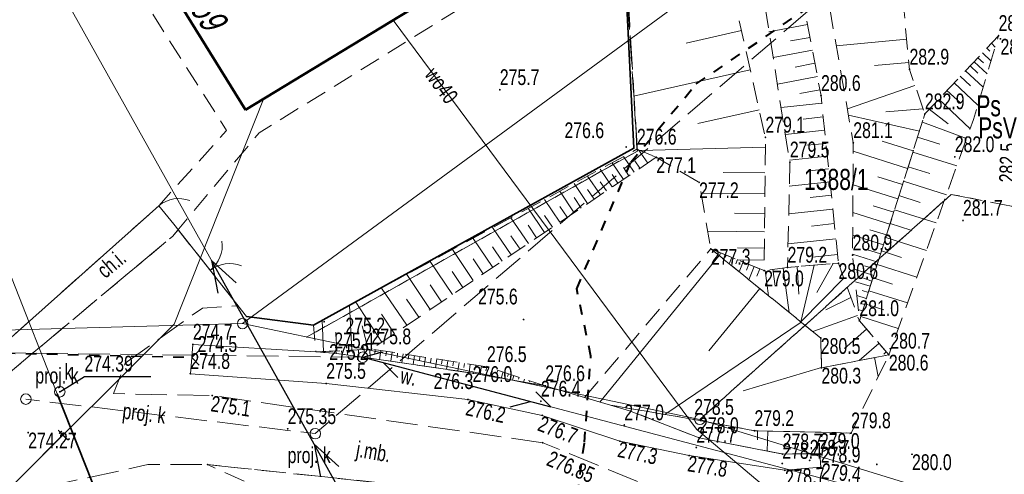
# Model space of a CAD drawing. Header units: metres. Extents: x 8377249 to 8377741, y 5529345 to 5529668.
# Tile 8 of 26: x 8377304 to 8377351, y 5529472 to 5529493. Entities that reach past the tile are written whole.
import ezdxf
from ezdxf.enums import TextEntityAlignment as Align

# ---------------------------------------------------------------- set-up
doc = ezdxf.new("R2010")
doc.units = ezdxf.units.M
doc.header["$MEASUREMENT"] = 0
for name, pattern in [('1.0_0.5', [1.5, 1, -0.5]), ('1.5_0.5', [2, 1.5, -0.5]), ('219-500', [0]), ('egkk-500', [2, 1.5, -0.5]), ('egug-500', [1, 0.5, -0.5]), ('otkz_500', [1, 0.5, -0.5]), ('otob_500', [0]), ('otof_500', [0]), ('suep_nn_500', [0]), ('supp_500', [1, 0.5, -0.5]), ('sutp_500', [0])]:
    doc.linetypes.add(name, pattern=pattern)
doc.layers.get('0').update_dxf_attribs({"color": 2, "linetype": 'CONTINUOUS', "lineweight": 5})
for name, color, linetype in [('!granica', 2, 'CONTINUOUS'), ('000 Inne (niezydentyfikowane)', 7, 'CONTINUOUS'), ('202-punkt graniczny', 7, 'CONTINUOUS'), ('209-oznaczenie konturu klasyfikacyjnego', 7, 'CONTINUOUS'), ('210-oznaczenie konturu użytku gruntowego', 7, 'CONTINUOUS'), ('211-numer działki ewidencyjnej', 7, 'CONTINUOUS'), ('217-kontur klasyfikacyjny', 7, 'CONTINUOUS'), ('218-kontur użytku gruntowego', 7, 'CONTINUOUS'), ('219-działka ewidencyjna', 7, 'CONTINUOUS'), ('238-Punkt adresowy budynku', 7, 'CONTINUOUS'), ('312-budynek ewidencyjny', 7, 'CONTINUOUS'), ('brama', 7, 'CONTINUOUS'), ('chodnik', 7, 'CONTINUOUS'), ('furtka', 7, 'CONTINUOUS'), ('jezdnia', 7, 'CONTINUOUS'), ('obudowa ochronna przewodu', 7, 'CONTINUOUS'), ('ogrodzenie trwałe', 7, 'CONTINUOUS'), ('pikieta naturalna', 7, 'CONTINUOUS'), ('pikieta sztuczna', 7, 'CONTINUOUS'), ('przepust', 7, 'CONTINUOUS'), ('przewód elektroenergetyczny niskiego napięcia', 7, 'CONTINUOUS'), ('przewód kanalizacyjny', 7, 'CONTINUOUS'), ('przewód kanalizacyjny - ob. projektowany', 7, 'CONTINUOUS'), ('przewód telekomunikacyjny napowietrzny', 7, 'CONTINUOUS'), ('przewód telekomunikacyjny napowietrzny - ob. projektowany', 7, 'CONTINUOUS'), ('przewód telekomunikacyjny podziemny', 7, 'CONTINUOUS'), ('przewód wodociągowy', 7, 'CONTINUOUS'), ('rzędna', 7, 'CONTINUOUS'), ('rzędna-Atr2', 7, 'CONTINUOUS'), ('rów przydrożny (poligon)', 7, 'CONTINUOUS'), ('skarpa nieumocniona', 7, 'CONTINUOUS'), ('studnia kanalizacyjna', 7, 'CONTINUOUS'), ('studnia kanalizacyjna - ob. projektowany', 7, 'CONTINUOUS'), ('słup przewodów napowietrznych', 7, 'CONTINUOUS')]:
    doc.layers.add(name, color=color, linetype=linetype)
for name, color, linetype, lineweight in [('chodnik-Atr17', 7, 'CONTINUOUS', 18), ('isa_V1BD385C50508125_TUsr', 7, 'CONTINUOUS', 25), ('jezdnia-Atr17', 7, 'CONTINUOUS', 18), ('pikieta naturalna-Atr2', 7, 'CONTINUOUS', 18), ('pikieta sztuczna-Atr2', 7, 'CONTINUOUS', 18), ('przewód kanalizacyjny - ob. projektowany-Atr1', 7, 'CONTINUOUS', 18), ('przewód telekomunikacyjny podziemny-Atr1', 7, 'CONTINUOUS', 18), ('przewód wodociągowy-Atr1', 7, 'CONTINUOUS', 18), ('rów przydrożny (poligon)-Atr17', 7, 'CONTINUOUS', 18), ('studnia kanalizacyjna - ob. projektowany-Atr17', 7, 'CONTINUOUS', 18), ('studnia kanalizacyjna-Atr17', 7, 'CONTINUOUS', 18)]:
    doc.layers.add(name, color=color, linetype=linetype, lineweight=lineweight)
doc.styles.get("Standard").update_dxf_attribs({"font": 'IC-isocp.shx', "width": 0.75, "oblique": 15})
doc.linetypes.add('902-500', pattern='A,3.75,0,[1,ksztalty.shx,S=0.5,R=0,X=0,Y=0],3.75', length=7.5)

# ---------------------------------------------------------------- blocks, each defined once
blk = doc.blocks.new('202')
at = {"color": 0, "linetype": 'Continuous', "lineweight": 0}
blk.add_circle((0, 0), 0.25, dxfattribs=at)
blk = doc.blocks.new('PW01')
at = {"linetype": 'Continuous', "lineweight": 13}
h = blk.add_hatch(color=0, dxfattribs=at)
edge = h.paths.add_edge_path()
edge.add_arc((0, 0), 0.045, 0, 360)
blk = doc.blocks.new('SUEP1')
at = {"color": 0, "linetype": 'Continuous'}
for p, q in [((5, 0), (3.5, 0.5)), ((15, 0), (13.5, 0.5)), ((0, 0), (5, 0)), ((5, 0), (3.5, -0.5)), ((5, 0), (15, 0)), ((15, 0), (13.5, -0.5))]:
    blk.add_line(p, q, dxfattribs=at)
blk = doc.blocks.new('OK04')
at = {"color": 0, "linetype": 'Continuous', "lineweight": 0}
blk.add_arc((1.5, 0.001), 1.5, 120, 180, dxfattribs=at)
blk = doc.blocks.new('OK02')
at = {"color": 0, "linetype": 'Continuous', "lineweight": 0}
for centre, start, end in [((-1.5, 0), 0, 60), ((1.5, 0), 120, 180)]:
    blk.add_arc(centre, 1.5, start, end, dxfattribs=at)
blk = doc.blocks.new('US15')
at = {"color": 0, "linetype": 'Continuous', "lineweight": 13}
blk.add_circle((0, 0), 0.25, dxfattribs=at)
blk = doc.blocks.new('IB05')
at = {"color": 0, "linetype": 'Continuous', "lineweight": 13}
for q in [(0.354, 0.354), (0.354, -0.354)]:
    blk.add_line((0, 0), q, dxfattribs=at)
blk = doc.blocks.new('SUTP')
at = {"color": 0, "linetype": 'Continuous'}
for p, q in [((0, 0), (0.866, 0.5)), ((9.232, 0), (8.366, 0.5)), ((0, 0), (9.232, 0)), ((1.866, -0.5), (1, 0)), ((7.366, -0.5), (8.232, 0))]:
    blk.add_line(p, q, dxfattribs=at)
blk = doc.blocks.new('m')
at = {"layer": '000 Inne (niezydentyfikowane)', "color": 7, "linetype": 'Continuous', "lineweight": 18, "flags": 128}
for points in [[(8377341.82, 5529492.94), (8377339.99, 5529492.6)], [(8377338.68, 5529492.65), (8377336.06, 5529492.06)], [(8377341.94, 5529492.33), (8377341.01, 5529492.16)], [(8377346.53, 5529492.24), (8377343.18, 5529491.93)], [(8377350.55, 5529492.05), (8377350.73, 5529491.87)], [(8377342.05, 5529491.72), (8377340.19, 5529491.37)], [(8377350.12, 5529491.59), (8377350.53, 5529491.2)], [(8377350.33, 5529491.82), (8377350.48, 5529491.68)], [(8377342.17, 5529491.1), (8377341.23, 5529490.92)], [(8377346.63, 5529491.14), (8377345, 5529490.99)], [(8377349.73, 5529491.17), (8377350.35, 5529490.59)], [(8377349.9, 5529491.36), (8377350.17, 5529491.12)], [(8377339.1, 5529490.79), (8377333.56, 5529489.54)], [(8377349.32, 5529490.74), (8377350.16, 5529489.96)], [(8377349.54, 5529490.97), (8377349.9, 5529490.63)], [(8377342.29, 5529490.47), (8377340.39, 5529490.11)], [(8377348.78, 5529490.17), (8377349.9, 5529489.11)], [(8377349.07, 5529490.48), (8377349.55, 5529490.02)], [(8377342.41, 5529489.84), (8377341.45, 5529489.66)], [(8377346.92, 5529490.04), (8377343.71, 5529488.94)], [(8377348.44, 5529489.81), (8377349.09, 5529489.2)], [(8377342.5, 5529489.2), (8377340.56, 5529489)], [(8377348.05, 5529489.39), (8377349.54, 5529487.99)], [(8377339.53, 5529488.89), (8377336.61, 5529488.23)], [(8377347.3, 5529488.94), (8377345.53, 5529488.79)], [(8377347.6, 5529488.92), (8377348.49, 5529488.22)], [(8377342.56, 5529488.55), (8377341.62, 5529488.45)], [(8377347.13, 5529487.88), (8377343.76, 5529488.64)], [(8377347.27, 5529488.3), (8377349.37, 5529487.53)], [(8377342.63, 5529487.92), (8377340.77, 5529487.72)], [(8377346.84, 5529486.94), (8377345.36, 5529487.4)], [(8377347.04, 5529487.59), (8377348.1, 5529487.25)], [(8377334.23, 5529486.35), (8377333.8, 5529486.98)], [(8377339.82, 5529487.12), (8377333.87, 5529486.95)], [(8377342.7, 5529487.29), (8377341.78, 5529487.2)], [(8377346.57, 5529486.1), (8377343.99, 5529486.92)], [(8377346.82, 5529486.88), (8377348.91, 5529486.22)], [(8377333.08, 5529485.58), (8377332.55, 5529486.37)], [(8377333.59, 5529485.92), (8377333.09, 5529486.67)], [(8377333.86, 5529486.11), (8377333.62, 5529486.46)], [(8377342.76, 5529486.68), (8377340.97, 5529486.49)], [(8377332.55, 5529485.22), (8377331.98, 5529486.07)], [(8377333.34, 5529485.75), (8377333.08, 5529486.14)], [(8377339.8, 5529485.89), (8377337.82, 5529485.91)], [(8377342.82, 5529486.08), (8377341.9, 5529485.98)], [(8377346.6, 5529486.18), (8377347.63, 5529485.86)], [(8377331.99, 5529484.84), (8377331.38, 5529485.74)], [(8377332.27, 5529485.03), (8377331.98, 5529485.47)], [(8377332.82, 5529485.4), (8377332.54, 5529485.81)], [(8377342.89, 5529485.46), (8377340.95, 5529485.26)], [(8377346.33, 5529485.34), (8377345.16, 5529485.71)], [(8377346.38, 5529485.49), (8377348.41, 5529484.85)], [(8377330.74, 5529484), (8377330.06, 5529485.02)], [(8377331.38, 5529484.44), (8377330.74, 5529485.39)], [(8377331.69, 5529484.64), (8377331.38, 5529485.1)], [(8377346.11, 5529484.65), (8377343.98, 5529485.33)], [(8377330.06, 5529483.55), (8377329.34, 5529484.63)], [(8377331.07, 5529484.22), (8377330.74, 5529484.72)], [(8377339.79, 5529484.9), (8377336.76, 5529484.92)], [(8377342.95, 5529484.83), (8377341.95, 5529484.72)], [(8377346.16, 5529484.81), (8377347.17, 5529484.49)], [(8377329.34, 5529483.06), (8377328.56, 5529484.21)], [(8377330.41, 5529483.78), (8377330.06, 5529484.3)], [(8377343.02, 5529484.16), (8377340.93, 5529483.95)], [(8377345.91, 5529484.02), (8377344.94, 5529484.33)], [(8377345.95, 5529484.14), (8377347.93, 5529483.51)], [(8377328.57, 5529482.54), (8377327.74, 5529483.76)], [(8377329.71, 5529483.31), (8377329.33, 5529483.86)], [(8377339.79, 5529483.96), (8377338.36, 5529483.98)], [(8377345.73, 5529483.45), (8377343.97, 5529484.01)], [(8377327.75, 5529481.99), (8377326.87, 5529483.29)], [(8377328.96, 5529482.8), (8377328.56, 5529483.4)], [(8377339.78, 5529483.09), (8377337.08, 5529483.12)], [(8377343.09, 5529483.48), (8377342, 5529483.36)], [(8377345.57, 5529482.94), (8377344.77, 5529483.19)], [(8377345.74, 5529483.48), (8377346.72, 5529483.17)], [(8377326.88, 5529481.4), (8377325.94, 5529482.78)], [(8377328.17, 5529482.27), (8377327.74, 5529482.9)], [(8377343.17, 5529482.76), (8377340.89, 5529482.52)], [(8377345.42, 5529482.47), (8377343.97, 5529482.93)], [(8377345.53, 5529482.82), (8377347.46, 5529482.21)], [(8377325.95, 5529480.77), (8377324.96, 5529482.25)], [(8377327.32, 5529481.7), (8377326.87, 5529482.37)], [(8377339.77, 5529482.32), (8377338.49, 5529482.33)], [(8377345.29, 5529482.04), (8377344.62, 5529482.25)], [(8377345.33, 5529482.18), (8377346.28, 5529481.87)], [(8377326.42, 5529481.09), (8377325.94, 5529481.81)], [(8377337.62, 5529481.96), (8377331.96, 5529475)], [(8377337.69, 5529482.09), (8377337.64, 5529481.95)], [(8377337.96, 5529481.98), (8377337.91, 5529481.87)], [(8377338.23, 5529481.87), (8377338.1, 5529481.57)], [(8377338.49, 5529481.77), (8377338.42, 5529481.57)], [(8377339.76, 5529481.75), (8377338.5, 5529481.76)], [(8377343.25, 5529482.01), (8377342.06, 5529481.89)], [(8377345.16, 5529481.65), (8377343.96, 5529482.03)], [(8377324.96, 5529480.11), (8377323.91, 5529481.68)], [(8377338.76, 5529481.66), (8377338.57, 5529481.19)], [(8377339.03, 5529481.55), (8377338.92, 5529481.27)], [(8377339.29, 5529481.44), (8377339.04, 5529480.81)], [(8377339.56, 5529481.33), (8377339.42, 5529480.98)], [(8377339.81, 5529481.26), (8377339.97, 5529480.05)], [(8377340.17, 5529481.31), (8377340.28, 5529480.51)], [(8377340.66, 5529481.37), (8377340.95, 5529479.26)], [(8377341.32, 5529481.44), (8377341.41, 5529480.12)], [(8377342.14, 5529481.5), (8377341.5, 5529478.81)], [(8377343.03, 5529481.58), (8377342.26, 5529480.2)], [(8377344.96, 5529481.01), (8377344.03, 5529481.31)], [(8377345.06, 5529481.31), (8377344.52, 5529481.48)], [(8377345.13, 5529481.54), (8377347.01, 5529480.94)], [(8377323.91, 5529479.4), (8377322.79, 5529481.07)], [(8377325.46, 5529480.45), (8377324.95, 5529481.21)], [(8377343.55, 5529480.89), (8377341.5, 5529478.81)], [(8377344.88, 5529480.75), (8377344.47, 5529480.88)], [(8377344.93, 5529480.91), (8377345.86, 5529480.61)], [(8377322.8, 5529478.65), (8377321.6, 5529480.42)], [(8377324.45, 5529479.76), (8377323.9, 5529480.57)], [(8377339.55, 5529480.39), (8377337.14, 5529477.43)], [(8377344.8, 5529480.5), (8377344.09, 5529480.72)], [(8377344.71, 5529480.21), (8377344.41, 5529480.3)], [(8377344.73, 5529480.29), (8377346.56, 5529479.71)], [(8377323.36, 5529479.03), (8377322.78, 5529479.89)], [(8377343.88, 5529479.97), (8377342.69, 5529479.39)], [(8377344.61, 5529479.92), (8377344.16, 5529480.06)], [(8377320.19, 5529477.47), (8377320.08, 5529479.59)], [(8377321.61, 5529477.85), (8377320.37, 5529479.75)], [(8377344.43, 5529479.34), (8377344.22, 5529479.4)], [(8377344.52, 5529479.63), (8377344.36, 5529479.68)], [(8377344.54, 5529479.67), (8377345.44, 5529479.39)], [(8377322.21, 5529478.25), (8377321.59, 5529479.17)], [(8377344.19, 5529479.11), (8377342.07, 5529478.35)], [(8377344.35, 5529479.07), (8377346.13, 5529478.5)], [(8377318.84, 5529477.4), (8377318.77, 5529478.88)], [(8377320.96, 5529477.51), (8377320.67, 5529478.63)], [(8377341.52, 5529478.8), (8377335.04, 5529474.41)], [(8377344.62, 5529478.47), (8377343.57, 5529477.55)], [(8377319.47, 5529477.43), (8377319.42, 5529478.32)], [(8377320.5, 5529477.49), (8377320.52, 5529477.16)], [(8377320.77, 5529477.5), (8377320.78, 5529477.31)], [(8377321.04, 5529477.52), (8377321.06, 5529477.08)], [(8377321.3, 5529477.49), (8377321.27, 5529477.27)], [(8377345.21, 5529477.79), (8377344.27, 5529476.98)], [(8377318.63, 5529477.39), (8377318.63, 5529477.38)], [(8377318.9, 5529477.4), (8377318.9, 5529477.36)], [(8377319.16, 5529477.42), (8377319.16, 5529477.38)], [(8377319.43, 5529477.43), (8377319.44, 5529477.32)], [(8377319.7, 5529477.44), (8377319.7, 5529477.36)], [(8377319.97, 5529477.46), (8377319.98, 5529477.24)], [(8377320.23, 5529477.47), (8377320.24, 5529477.33)], [(8377321.57, 5529477.45), (8377321.5, 5529477.01)], [(8377321.83, 5529477.41), (8377321.8, 5529477.19)], [(8377322.1, 5529477.37), (8377322.03, 5529476.94)], [(8377322.36, 5529477.33), (8377322.33, 5529477.11)], [(8377322.63, 5529477.29), (8377322.56, 5529476.86)], [(8377322.89, 5529477.25), (8377322.86, 5529477.04)], [(8377323.16, 5529477.21), (8377323.09, 5529476.78)], [(8377323.42, 5529477.17), (8377323.39, 5529476.96)], [(8377323.69, 5529477.13), (8377323.62, 5529476.71)], [(8377323.95, 5529477.09), (8377323.92, 5529476.88)], [(8377324.22, 5529477.05), (8377324.15, 5529476.63)], [(8377345, 5529477.12), (8377345.18, 5529476.21)], [(8377345.56, 5529477.39), (8377345.44, 5529477.28)], [(8377324.48, 5529477), (8377324.45, 5529476.8)], [(8377324.75, 5529476.96), (8377324.68, 5529476.55)], [(8377325.01, 5529476.92), (8377324.98, 5529476.72)], [(8377325.28, 5529476.88), (8377325.22, 5529476.48)], [(8377325.54, 5529476.84), (8377325.51, 5529476.64)], [(8377325.81, 5529476.8), (8377325.75, 5529476.4)], [(8377326.07, 5529476.76), (8377326.04, 5529476.56)], [(8377326.34, 5529476.72), (8377326.28, 5529476.31)], [(8377326.6, 5529476.68), (8377326.55, 5529476.48)], [(8377326.86, 5529476.6), (8377326.74, 5529476.23)], [(8377342.48, 5529476.65), (8377338.76, 5529475.53)], [(8377327.11, 5529476.51), (8377327.06, 5529476.35)], [(8377327.37, 5529476.43), (8377327.27, 5529476.14)], [(8377327.62, 5529476.34), (8377327.58, 5529476.22)], [(8377327.88, 5529476.26), (8377327.81, 5529476.04)], [(8377328.13, 5529476.18), (8377328.1, 5529476.09)], [(8377328.39, 5529476.09), (8377328.34, 5529475.95)], [(8377328.64, 5529476.01), (8377328.62, 5529475.96)], [(8377328.89, 5529475.93), (8377328.87, 5529475.86)], [(8377339.45, 5529473.64), (8377339.44, 5529473.2)], [(8377339.94, 5529473.62), (8377339.91, 5529472.67)]]:
    blk.add_lwpolyline(points, dxfattribs=at)
at = {"layer": '217-kontur klasyfikacyjny', "color": 92, "linetype": 'egkk-500', "lineweight": 18, "flags": 128}
for points in [[(8377333.74, 5529486.93), (8377333.17, 5529496.3)], [(8377333.17, 5529496.3), (8377333.74, 5529486.93)], [(8377318.04, 5529478.09), (8377333.74, 5529486.93)], [(8377333.74, 5529486.93), (8377318.04, 5529478.09)], [(8377336.71, 5529474.18), (8377348.64, 5529484.87)], [(8377348.64, 5529484.87), (8377371.61, 5529480.39)]]:
    blk.add_lwpolyline(points, dxfattribs=at)
at = {"layer": '218-kontur użytku gruntowego', "color": 3, "linetype": 'egug-500', "lineweight": 18, "flags": 128}
for points in [[(8377333.74, 5529486.93), (8377333.17, 5529496.3)], [(8377333.17, 5529496.3), (8377333.74, 5529486.93)], [(8377318.04, 5529478.09), (8377333.74, 5529486.93)], [(8377333.74, 5529486.93), (8377318.04, 5529478.09)], [(8377348.64, 5529484.87), (8377336.71, 5529474.18)], [(8377336.71, 5529474.18), (8377348.64, 5529484.87)], [(8377371.61, 5529480.39), (8377348.64, 5529484.87)], [(8377348.64, 5529484.87), (8377371.61, 5529480.39)]]:
    blk.add_lwpolyline(points, dxfattribs=at)
at = {"layer": '219-działka ewidencyjna', "color": 7, "linetype": '219-500', "lineweight": 18, "flags": 128}
for points in [[(8377348.1, 5529503.05), (8377315, 5529478.73)], [(8377315, 5529478.73), (8377299.66, 5529478.3)], [(8377336.71, 5529474.18), (8377315, 5529478.73)], [(8377348.8, 5529470.45), (8377336.71, 5529474.18)]]:
    blk.add_lwpolyline(points, dxfattribs=at)
at = {"layer": '312-budynek ewidencyjny', "color": 7, "linetype": 'Continuous', "lineweight": 50, "flags": 128}
for points in [[(8377315.14, 5529488.88), (8377309.29, 5529498.35)], [(8377327.57, 5529496.45), (8377315.14, 5529488.88)]]:
    blk.add_lwpolyline(points, dxfattribs=at)
at = {"layer": 'brama', "color": 7, "linetype": 'otob_500', "lineweight": 18, "flags": 128}
blk.add_lwpolyline([(8377311.74, 5529483.45), (8377315.18, 5529479.07)], dxfattribs=at)
at = {"layer": 'chodnik', "color": 7, "linetype": '1.0_0.5', "lineweight": 18, "flags": 128}
blk.add_lwpolyline([(8377301.67, 5529475.99), (8377302.27, 5529475.01), (8377311.67, 5529482.87), (8377315.78, 5529487.79), (8377328.08, 5529495.41), (8377327.57, 5529496.45), (8377315.14, 5529488.88), (8377309.29, 5529498.35), (8377315.83, 5529502.4), (8377315.16, 5529503.49), (8377307.37, 5529498.73), (8377314.24, 5529487.9), (8377311.02, 5529484.33)], close=True, dxfattribs=at)
at = {"layer": 'furtka', "color": 7, "linetype": 'otof_500', "lineweight": 18, "flags": 128}
blk.add_lwpolyline([(8377311.02, 5529484.33), (8377311.74, 5529483.45)], dxfattribs=at)
at = {"layer": 'jezdnia', "color": 7, "linetype": '1.5_0.5', "lineweight": 18, "flags": 128}
blk.add_lwpolyline([(8377329.25, 5529473.07), (8377313.56, 5529475.31), (8377308.87, 5529475.4), (8377309.43, 5529476.85), (8377313.09, 5529479.47), (8377314.79, 5529479.57), (8377311.94, 5529483.19), (8377311.67, 5529482.87), (8377302.27, 5529475.01), (8377300.29, 5529474.87), (8377302.39, 5529470.26), (8377310.5, 5529472.03), (8377313.34, 5529472.03), (8377322.7, 5529471.04), (8377328.31, 5529470.33), (8377335.35, 5529467.74), (8377342.45, 5529463.93), (8377351.41, 5529457.89), (8377349.77, 5529463.09), (8377349.39, 5529464.17), (8377346.62, 5529466.53), (8377347.42, 5529469.55), (8377342.81, 5529471.2), (8377341.22, 5529469.39), (8377339.84, 5529468.71)], close=True, dxfattribs=at)
at = {"layer": 'obudowa ochronna przewodu', "color": 7, "linetype": 'Continuous', "lineweight": 35, "flags": 128}
for points in [[(8377307.85, 5529471.19), (8377306.2, 5529475.39)], [(8377305.52, 5529472.49), (8377307.64, 5529474.6)]]:
    blk.add_lwpolyline(points, dxfattribs=at)
at = {"layer": 'ogrodzenie trwałe', "color": 7, "linetype": '902-500', "lineweight": 35, "flags": 128}
for points in [[(8377311.02, 5529484.33), (8377301.67, 5529475.99), (8377291.15, 5529497.4), (8377317.24, 5529512.29), (8377321.23, 5529515.58), (8377335.11, 5529499.08)], [(8377315.18, 5529479.07), (8377318.36, 5529478.66), (8377333.58, 5529487.06), (8377333.13, 5529496.06), (8377335.11, 5529499.08)]]:
    blk.add_lwpolyline(points, dxfattribs=at)
at = {"layer": 'przepust', "color": 7, "linetype": 'otkz_500', "lineweight": 35, "flags": 128}
blk.add_lwpolyline([(8377299.71, 5529477.41), (8377312.59, 5529477.12)], dxfattribs=at)
at = {"layer": 'przewód elektroenergetyczny niskiego napięcia', "color": 1, "linetype": 'suep_nn_500', "lineweight": 18, "flags": 128}
blk.add_lwpolyline([(8377320.84, 5529468.64), (8377296.64, 5529511.94)], dxfattribs=at)
at = {"layer": 'przewód kanalizacyjny', "color": 34, "linetype": 'Continuous', "lineweight": 18, "flags": 128}
blk.add_lwpolyline([(8377346.612, 5529420.014), (8377328.08, 5529441.98), (8377308.64, 5529469.19), (8377307.85, 5529471.19), (8377306.2, 5529475.39), (8377297.63, 5529497.2), (8377294.8, 5529503.81), (8377290.74, 5529507.88), (8377279.45, 5529519.21), (8377270.85, 5529527.86)], dxfattribs=at)
at = {"layer": 'przewód kanalizacyjny - ob. projektowany', "color": 34, "linetype": '1.5_0.5', "lineweight": 18, "flags": 128}
blk.add_lwpolyline([(8377471.319, 5529663.699), (8377452.02, 5529654), (8377431.32, 5529641.53), (8377418.88, 5529618.24), (8377412.02, 5529596.3), (8377411.03, 5529566.1), (8377400.12, 5529534.95), (8377390.52, 5529506.46), (8377384.92, 5529491.08), (8377346.66, 5529497.71), (8377318.45, 5529473.5), (8377304.71, 5529475.14)], dxfattribs=at)
at = {"layer": 'przewód telekomunikacyjny napowietrzny', "color": 30, "linetype": 'sutp_500', "lineweight": 18, "flags": 128}
blk.add_lwpolyline([(8377320.7, 5529477.13), (8377364.78, 5529465.5)], dxfattribs=at)
at = {"layer": 'przewód telekomunikacyjny napowietrzny - ob. projektowany', "color": 30, "linetype": '1.5_0.5', "lineweight": 18, "flags": 128}
blk.add_lwpolyline([(8377320.7, 5529477.13), (8377278.925, 5529477.656)], dxfattribs=at)
at = {"layer": 'przewód telekomunikacyjny podziemny', "color": 30, "linetype": 'Continuous', "lineweight": 18, "flags": 128}
blk.add_lwpolyline([(8377332.52, 5529431.25), (8377317.99, 5529450.25), (8377303.88, 5529470.85), (8377311.75, 5529478.71), (8377315.99, 5529489.4)], dxfattribs=at)
at = {"layer": 'przewód wodociągowy', "color": 5, "linetype": 'Continuous', "lineweight": 18, "flags": 128}
blk.add_lwpolyline([(8377322.15, 5529493.15), (8377336.55, 5529473.72), (8377365.08, 5529449.66)], dxfattribs=at)
at = {"layer": 'rzędna-Atr2', "color": 7, "flags": 128}
blk.add_lwpolyline([(8377306.32, 5529475.49), (8377307.49, 5529476.22), (8377310.636, 5529476.22)], dxfattribs=at)
at = {"layer": 'rów przydrożny (poligon)', "color": 7, "linetype": 'Continuous', "lineweight": 18, "flags": 128}
blk.add_lwpolyline([(8377312.64, 5529477.74), (8377312.59, 5529477.12), (8377312.52, 5529476.35), (8377318.97, 5529475.88), (8377325.7, 5529475.12), (8377329.22, 5529474.37), (8377332.91, 5529473.14), (8377336.2, 5529472.46), (8377340.74, 5529471.76), (8377342.45, 5529471.9), (8377342.41, 5529472.55), (8377340.64, 5529472.53), (8377336.67, 5529473.3), (8377333.36, 5529474.59), (8377332.46, 5529474.86), (8377331.23, 5529475.22), (8377329.37, 5529475.77), (8377325.95, 5529476.37), (8377320.7, 5529477.13), (8377319.35, 5529477.33), (8377318.48, 5529477.38)], close=True, dxfattribs=at)
at = {"layer": 'skarpa nieumocniona', "color": 7, "linetype": '1.0_0.5', "lineweight": 18, "flags": 128}
for points in [[(8377344.28, 5529478.86), (8377347.39, 5529488.69), (8377346.66, 5529490.81), (8377346.05, 5529497.32), (8377346.98, 5529502.76), (8377345.07, 5529506.64), (8377342.15, 5529504.4), (8377342.87, 5529501.16), (8377342.18, 5529497.67), (8377343.99, 5529487.32), (8377343.96, 5529481.98)], [(8377344.28, 5529478.86), (8377347.39, 5529488.69), (8377346.66, 5529490.81), (8377346.05, 5529497.32), (8377346.98, 5529502.76), (8377345.07, 5529506.64), (8377342.15, 5529504.4), (8377342.87, 5529501.16), (8377342.18, 5529497.67), (8377343.99, 5529487.32), (8377343.96, 5529481.98)], [(8377335.32, 5529499.03), (8377333.17, 5529495.89), (8377333.72, 5529487.01), (8377334.64, 5529486.63), (8377336.67, 5529485.44), (8377337.23, 5529482.28), (8377339.76, 5529481.25), (8377339.82, 5529487.58), (8377337.9, 5529496.12)], [(8377335.32, 5529499.03), (8377333.17, 5529495.89), (8377333.72, 5529487.01), (8377334.64, 5529486.63), (8377336.67, 5529485.44), (8377337.23, 5529482.28), (8377339.76, 5529481.25), (8377339.82, 5529487.58), (8377337.9, 5529496.12)], [(8377339.15, 5529497.84), (8377341.08, 5529496.88), (8377342.46, 5529489.56), (8377343.29, 5529481.6), (8377340.87, 5529481.4), (8377340.98, 5529486.4)], [(8377339.15, 5529497.84), (8377341.08, 5529496.88), (8377342.46, 5529489.56), (8377343.29, 5529481.6), (8377340.87, 5529481.4), (8377340.98, 5529486.4)], [(8377344.28, 5529478.86), (8377345.68, 5529477.25), (8377349.7, 5529488.43), (8377350.89, 5529492.41), (8377347.39, 5529488.69)], [(8377344.28, 5529478.86), (8377345.68, 5529477.25), (8377349.7, 5529488.43), (8377350.89, 5529492.41), (8377347.39, 5529488.69)], [(8377334.64, 5529486.63), (8377321.12, 5529477.52), (8377318.48, 5529477.38), (8377318.36, 5529478.66), (8377333.72, 5529487.01)], [(8377334.64, 5529486.63), (8377321.12, 5529477.52), (8377318.48, 5529477.38), (8377318.36, 5529478.66), (8377333.72, 5529487.01)], [(8377331.23, 5529475.22), (8377337.23, 5529482.28), (8377342.45, 5529478.04), (8377342.48, 5529476.63), (8377345.68, 5529477.25), (8377343.89, 5529473.53), (8377339.3, 5529473.64), (8377336.44, 5529474.17), (8377332.46, 5529474.86)], [(8377331.23, 5529475.22), (8377337.23, 5529482.28), (8377342.45, 5529478.04), (8377342.48, 5529476.63), (8377345.68, 5529477.25), (8377343.89, 5529473.53), (8377339.3, 5529473.64), (8377336.44, 5529474.17), (8377332.46, 5529474.86)], [(8377337.23, 5529482.28), (8377339.76, 5529481.25), (8377340.87, 5529481.4), (8377343.29, 5529481.6), (8377344.28, 5529478.86), (8377345.68, 5529477.25), (8377342.48, 5529476.63), (8377342.45, 5529478.04)], [(8377337.23, 5529482.28), (8377339.76, 5529481.25), (8377340.87, 5529481.4), (8377343.29, 5529481.6), (8377344.28, 5529478.86), (8377345.68, 5529477.25), (8377342.48, 5529476.63), (8377342.45, 5529478.04)], [(8377321.12, 5529477.52), (8377318.48, 5529477.38), (8377319.35, 5529477.33), (8377320.7, 5529477.13), (8377325.95, 5529476.37), (8377329.37, 5529475.77), (8377326.6, 5529476.68)], [(8377321.12, 5529477.52), (8377318.48, 5529477.38), (8377319.35, 5529477.33), (8377320.7, 5529477.13), (8377325.95, 5529476.37), (8377329.37, 5529475.77), (8377326.6, 5529476.68)], [(8377332.46, 5529474.86), (8377333.36, 5529474.59), (8377336.67, 5529473.3), (8377340.64, 5529472.53), (8377342.41, 5529472.55), (8377343.89, 5529473.53), (8377339.3, 5529473.64), (8377336.44, 5529474.17)], [(8377332.46, 5529474.86), (8377333.36, 5529474.59), (8377336.67, 5529473.3), (8377340.64, 5529472.53), (8377342.41, 5529472.55), (8377343.89, 5529473.53), (8377339.3, 5529473.64), (8377336.44, 5529474.17)], [(8377352.66, 5529447.16), (8377355.22, 5529449.12), (8377348.73, 5529456.71), (8377348.42, 5529458.17), (8377343.14, 5529460.23), (8377338.45, 5529464.14), (8377329.49, 5529467.65), (8377322.7, 5529471.04), (8377313.34, 5529472.03), (8377320.84, 5529468.64), (8377322.51, 5529467.78), (8377328.98, 5529464.38), (8377336.01, 5529460.34), (8377340.26, 5529457.98), (8377346.67, 5529454.45)], [(8377352.66, 5529447.16), (8377355.22, 5529449.12), (8377348.73, 5529456.71), (8377348.42, 5529458.17), (8377343.14, 5529460.23), (8377338.45, 5529464.14), (8377329.49, 5529467.65), (8377322.7, 5529471.04), (8377313.34, 5529472.03), (8377320.84, 5529468.64), (8377322.51, 5529467.78), (8377328.98, 5529464.38), (8377336.01, 5529460.34), (8377340.26, 5529457.98), (8377346.67, 5529454.45)]]:
    blk.add_lwpolyline(points, close=True, dxfattribs=at)
at = {"layer": '202-punkt graniczny', "color": 7, "linetype": 'Continuous', "lineweight": 18}
for p in [(8377315, 5529478.73), (8377336.71, 5529474.18)]:
    blk.add_blockref('202', p, dxfattribs=at)
at = {"layer": 'brama', "color": 7, "linetype": 'Continuous', "lineweight": 18, "rotation": 308.146}
blk.add_blockref('OK02', (8377313.46, 5529481.26), dxfattribs=at)
at = {"layer": 'furtka', "color": 7, "linetype": 'Continuous', "lineweight": 18, "rotation": 309.2889999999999}
blk.add_blockref('OK04', (8377311.02, 5529484.33), dxfattribs=at)
at = {"layer": 'pikieta naturalna', "color": 7, "linetype": 'Continuous', "lineweight": 13}
for p in [(8377350.89, 5529492.41), (8377350.98, 5529492.26), (8377346.66, 5529490.81), (8377327.21, 5529489.84), (8377342.46, 5529489.56), (8377347.39, 5529488.69), (8377339.82, 5529487.58), (8377343.99, 5529487.32), (8377333.21, 5529487.12), (8377333.72, 5529487.01), (8377334.64, 5529486.63), (8377340.98, 5529486.4), (8377348.81, 5529486.65), (8377336.67, 5529485.44), (8377349.2, 5529483.63), (8377337.23, 5529482.28), (8377343.96, 5529481.98), (8377339.76, 5529481.25), (8377340.87, 5529481.4), (8377343.29, 5529481.6), (8377328.34, 5529478.92), (8377344.28, 5529478.86), (8377318.87, 5529478.82), (8377342.45, 5529478.04), (8377312.64, 5529477.74), (8377321.12, 5529477.52), (8377345.75, 5529477.54), (8377312.86, 5529477.16), (8377319.35, 5529477.33), (8377345.68, 5529477.25), (8377319.11, 5529476.78), (8377326.6, 5529476.68), (8377342.48, 5529476.63), (8377312.52, 5529476.35), (8377325.95, 5529476.37), (8377318.97, 5529475.88), (8377325.92, 5529475.73), (8377329.37, 5529475.77), (8377313.56, 5529475.31), (8377325.7, 5529475.12), (8377329.16, 5529475.04), (8377329.22, 5529474.37), (8377336.44, 5529474.17), (8377333.12, 5529473.91), (8377336.67, 5529473.3), (8377339.3, 5529473.64), (8377343.89, 5529473.53), (8377332.91, 5529473.14), (8377336.54, 5529472.84), (8377336.2, 5529472.46), (8377340.64, 5529472.53), (8377342.41, 5529472.55), (8377346.78, 5529472.52), (8377313.34, 5529472.03), (8377340.62, 5529472.08), (8377341.92, 5529472.23), (8377342.45, 5529471.9), (8377345.11, 5529472.04), (8377340.74, 5529471.76)]:
    blk.add_blockref('PW01', p, dxfattribs=at)
at = {"layer": 'pikieta sztuczna', "color": 7, "linetype": 'Continuous', "lineweight": 13}
for p in [(8377317.14, 5529473.73), (8377304.82, 5529473.55), (8377329.25, 5529473.07)]:
    blk.add_blockref('PW01', p, dxfattribs=at)
at = {"layer": 'przepust', "color": 7, "linetype": 'Continuous', "lineweight": 35, "rotation": 358.71}
blk.add_blockref('IB05', (8377312.59, 5529477.12), dxfattribs=at)
at = {"layer": 'przewód elektroenergetyczny niskiego napięcia', "color": 1, "linetype": 'Continuous', "lineweight": 18, "rotation": 119.2}
blk.add_blockref('SUEP1', (8377320.84, 5529468.64), dxfattribs=at)
at = {"layer": 'przewód telekomunikacyjny napowietrzny', "color": 30, "linetype": 'Continuous', "lineweight": 18, "rotation": 345.22}
blk.add_blockref('SUTP', (8377320.7, 5529477.13), dxfattribs=at)
at = {"layer": 'rzędna', "color": 34, "linetype": 'Continuous', "lineweight": 18}
blk.add_blockref('PW01', (8377306.32, 5529475.49), dxfattribs=at)
at = {"layer": 'studnia kanalizacyjna', "color": 34, "linetype": 'Continuous', "lineweight": 18}
blk.add_blockref('US15', (8377306.32, 5529475.49), dxfattribs=at)
at = {"layer": 'studnia kanalizacyjna - ob. projektowany', "color": 34, "linetype": 'Continuous', "lineweight": 18}
for p in [(8377304.71, 5529475.14), (8377318.45, 5529473.5)]:
    blk.add_blockref('US15', p, dxfattribs=at)
at = {"layer": 'słup przewodów napowietrznych', "color": 7, "linetype": 'Continuous', "lineweight": 18}
blk.add_blockref('US15', (8377320.7, 5529477.13), dxfattribs=at)
at = {"layer": '209-oznaczenie konturu klasyfikacyjnego', "color": 92, "linetype": 'Continuous', "lineweight": 18, "width": 0.75}
blk.add_text('PsV', height=1, dxfattribs=at).set_placement((8377349.92, 5529488.53), align=Align.TOP_LEFT)
at = {"layer": '210-oznaczenie konturu użytku gruntowego', "color": 3, "linetype": 'Continuous', "lineweight": 18, "width": 0.75}
blk.add_text('Ps', height=1, dxfattribs=at).set_placement((8377349.83, 5529488.58))
at = {"layer": '211-numer działki ewidencyjnej', "color": 7, "linetype": 'Continuous', "lineweight": 18, "width": 0.75}
blk.add_text('1388/1', height=1, dxfattribs=at).set_placement((8377341.65, 5529485.08))
at = {"layer": '238-Punkt adresowy budynku', "color": 7, "linetype": 'Continuous', "lineweight": 25, "oblique": 15, "width": 0.75}
blk.add_text('369', height=1.25, rotation=303.976, dxfattribs=at).set_placement((8377312.64, 5529493.41), align=Align.CENTER)
at = {"layer": 'chodnik-Atr17', "color": 7, "width": 0.75}
blk.add_text('ch.i.', height=0.75, rotation=39.901, dxfattribs=at).set_placement((8377308.48, 5529480.84))
at = {"layer": 'jezdnia-Atr17', "color": 7, "width": 0.75}
blk.add_text('j.mb.', height=0.75, rotation=350.159, dxfattribs=at).set_placement((8377320.35, 5529472.41))
at = {"layer": 'pikieta naturalna-Atr2', "color": 7, "width": 0.75}
for s, p in [('283.3', (8377350.89, 5529492.41)), ('282.9', (8377346.66, 5529490.81)), ('275.7', (8377327.21, 5529489.84)), ('280.6', (8377342.46, 5529489.56)), ('282.9', (8377347.39, 5529488.69)), ('279.1', (8377339.82, 5529487.58)), ('281.1', (8377343.99, 5529487.32)), ('276.6', (8377333.72, 5529487.01)), ('279.5', (8377340.98, 5529486.4)), ('282.0', (8377348.81, 5529486.65)), ('281.7', (8377349.2, 5529483.63)), ('280.9', (8377343.96, 5529481.98)), ('279.2', (8377340.87, 5529481.4)), ('281.0', (8377344.28, 5529478.86)), ('274.7', (8377312.64, 5529477.74)), ('275.8', (8377321.12, 5529477.52)), ('274.5', (8377312.86, 5529477.16)), ('275.4', (8377319.35, 5529477.33)), ('275.2', (8377319.11, 5529476.78)), ('276.5', (8377326.6, 5529476.68)), ('274.8', (8377312.52, 5529476.35)), ('275.5', (8377318.97, 5529475.88)), ('276.0', (8377325.92, 5529475.73)), ('276.6', (8377329.37, 5529475.77)), ('276.4', (8377329.16, 5529475.04)), ('278.5', (8377336.44, 5529474.17)), ('277.0', (8377333.12, 5529473.91)), ('278.0', (8377336.67, 5529473.3)), ('279.2', (8377339.3, 5529473.64)), ('279.8', (8377343.89, 5529473.53)), ('277.7', (8377336.54, 5529472.84)), ('278.7', (8377340.64, 5529472.53)), ('279.0', (8377342.41, 5529472.55)), ('278.4', (8377340.62, 5529472.08)), ('278.7', (8377341.92, 5529472.23)), ('278.9', (8377342.45, 5529471.9))]:
    blk.add_text(s, height=0.75, dxfattribs=at).set_placement(p, align=Align.BOTTOM_LEFT)
for s, p in [('283.2', (8377350.98, 5529492.26)), ('276.6', (8377330.28, 5529488.29)), ('277.1', (8377334.64, 5529486.63)), ('277.2', (8377336.67, 5529485.44)), ('277.3', (8377337.23, 5529482.28)), ('279.0', (8377339.76, 5529481.25)), ('280.6', (8377343.29, 5529481.6)), ('280.5', (8377342.45, 5529478.04)), ('280.6', (8377345.68, 5529477.25)), ('280.3', (8377342.48, 5529476.63)), ('280.0', (8377346.78, 5529472.52))]:
    blk.add_text(s, height=0.75, dxfattribs=at).set_placement(p, align=Align.TOP_LEFT)
for s, rotation, p in [('282.5', 87.863, (8377350.91, 5529485.45)), ('275.1', 351.875, (8377313.56, 5529475.31)), ('276.2', 347.972, (8377325.7, 5529475.12)), ('276.7', 338.988, (8377329.22, 5529474.37)), ('277.3', 348.322, (8377332.91, 5529473.14)), ('277.8', 351.235, (8377336.2, 5529472.46)), ('278.7', 4.68, (8377340.74, 5529471.76)), ('279.4', 354.207, (8377342.52, 5529472.11))]:
    blk.add_text(s, height=0.75, rotation=rotation, dxfattribs=at).set_placement(p, align=Align.TOP_LEFT)
blk.add_text('275.6', height=0.75, dxfattribs=at).set_placement((8377328.06, 5529479.64), align=Align.RIGHT)
blk.add_text('275.2', height=0.75, dxfattribs=at).set_placement((8377319.88, 5529478.63), align=Align.MIDDLE_LEFT)
blk.add_text('280.7', height=0.75, dxfattribs=at).set_placement((8377345.75, 5529477.54))
blk.add_text('276.3', height=0.75, dxfattribs=at).set_placement((8377325.95, 5529476.37), align=Align.TOP_RIGHT)
at = {"layer": 'pikieta sztuczna-Atr2', "color": 7, "width": 0.75}
blk.add_text('275.35', height=0.75, dxfattribs=at).set_placement((8377317.14, 5529473.73), align=Align.BOTTOM_LEFT)
blk.add_text('274.27', height=0.75, dxfattribs=at).set_placement((8377304.82, 5529473.55), align=Align.TOP_LEFT)
blk.add_text('276.85', height=0.75, rotation=337.622, dxfattribs=at).set_placement((8377329.66, 5529472.71), align=Align.TOP_LEFT)
at = {"layer": 'przewód kanalizacyjny - ob. projektowany-Atr1', "color": 34, "width": 0.75}
blk.add_text('proj. k', height=0.75, rotation=353.193, dxfattribs=at).set_placement((8377309.31, 5529474.59), align=Align.MIDDLE_LEFT)
at = {"layer": 'przewód telekomunikacyjny podziemny-Atr1', "color": 30, "width": 0.75}
blk.add_text('t', height=0.75, rotation=44.963, dxfattribs=at).set_placement((8377306.4, 5529473.37), align=Align.MIDDLE_LEFT)
at = {"layer": 'przewód wodociągowy-Atr1', "color": 5, "width": 0.75}
blk.add_text('wo40', height=0.75, rotation=306.543, dxfattribs=at).set_placement((8377323.91, 5529490.77), align=Align.MIDDLE_LEFT)
at = {"layer": 'rzędna-Atr2', "color": 34, "width": 0.75}
blk.add_text('274.39', height=0.75, dxfattribs=at).set_placement((8377307.49, 5529476.228), align=Align.BOTTOM_LEFT)
at = {"layer": 'rów przydrożny (poligon)-Atr17', "color": 7, "width": 0.75}
blk.add_text('w.', height=0.75, rotation=348.419, dxfattribs=at).set_placement((8377322.44, 5529475.91))
at = {"layer": 'studnia kanalizacyjna - ob. projektowany-Atr17', "color": 34, "width": 0.75}
blk.add_text('proj. k', height=0.75, dxfattribs=at).set_placement((8377305.16, 5529475.88))
blk.add_text('proj. k', height=0.75, dxfattribs=at).set_placement((8377318.16, 5529472.85), align=Align.TOP_CENTER)
at = {"layer": 'studnia kanalizacyjna-Atr17', "color": 34, "width": 0.75}
blk.add_text('k', height=0.75, dxfattribs=at).set_placement((8377306.55, 5529476.07))

msp = doc.modelspace()

# ---------------------------------------------------------------- linework, layer by layer
at = {"layer": '!granica', "color": 1, "linetype": 'supp_500', "lineweight": 40}
msp.add_lwpolyline([(8377330.498, 5529467.602), (8377331.231, 5529473.094), (8377331.536, 5529477.182), (8377330.86, 5529480.387), (8377333.427, 5529486.395), (8377336.539, 5529490.117), (8377346.546, 5529496.951), (8377353.792, 5529503.305), (8377357.446, 5529512.23)], dxfattribs=at)

# ---------------------------------------------------------------- block references
at = {"layer": 'isa_V1BD385C50508125_TUsr', "linetype": 'ByBlock'}
msp.add_blockref('m', (0, 0), dxfattribs=at)

doc.saveas('drawing.dxf')
